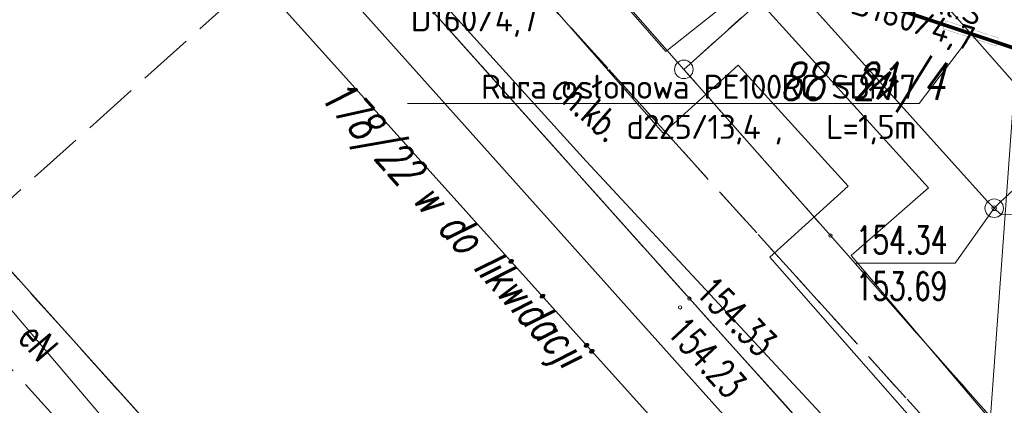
# Model space of a CAD drawing. Header units: feet. Extents: x 7588777 to 15179262, y 5780086 to 11560165.
# Tile 6 of 32: x 7589430 to 7589457, y 5780178 to 5780189. Entities that reach past the tile are written whole.
import ezdxf
from ezdxf import colors
from ezdxf.entities.mleader import LeaderData, LeaderLine
from ezdxf.enums import TextEntityAlignment as Align
from ezdxf.math import Vec2, Vec3

# ---------------------------------------------------------------- set-up
doc = ezdxf.new("R2010")
doc.units = ezdxf.units.FT
doc.header["$MEASUREMENT"] = 0
for name, pattern in [('1_OTKC', [1.5, 1, -0.5]), ('1_OTKJ', [2, 1.5, -0.5]), ('1_OTKK', [0]), ('4_SUEP_A', [0]), ('4_SUGP', [0]), ('4_SUKP', [0]), ('4_SULO', [0]), ('4_SUPP_P', [2, 1.5, -0.5]), ('4_SUWP', [0]), ('EGDE', [0]), ('EGUG', [1, 0.5, -0.5])]:
    doc.linetypes.add(name, pattern=pattern)
doc.layers.get('0').update_dxf_attribs({"color": 250, "linetype": 'CONTINUOUS', "lineweight": 100})
for name, color, linetype, lineweight in [('__PROJ_IS_deszczówka', 84, 'CONTINUOUS', 18), ('ZZDeszczowa', 92, 'CONTINUOUS', 30), ('ZZSanitarna', 42, 'CONTINUOUS', 30)]:
    doc.layers.add(name, color=color, linetype=linetype, lineweight=lineweight)
for name, color, linetype, lineweight, transparency in [('Dzialki', 7, 'EGDE', 18, 0.7), ('Numery_dzialek', 7, 'CONTINUOUS', 9, 0.7), ('OTK_E_T_1', 7, 'CONTINUOUS', 0, 0.7), ('OTK_L_0', 7, '1_OTKJ', 18, 0.7), ('OTK_L_1', 7, '1_OTKK', 25, 0.7), ('OTK_L_2', 7, '1_OTKC', 18, 0.7), ('OTR_T_0', 7, 'CONTINUOUS', 18, 0.7), ('P_SUWP_L_0', 5, '4_SUPP_P', 18, 0.7), ('Punkty', 7, 'CONTINUOUS', 18, 0.7), ('SUEP_E_T_0', 1, 'CONTINUOUS', 0, 0.7), ('SUEP_L_0', 1, '4_SUEP_A', 18, 0.7), ('SUER_T_0', 1, 'CONTINUOUS', 18, 0.7), ('SUGP_L_0', 52, '4_SUGP', 18, 0.7), ('SUKP_L_0', 34, '4_SUKP', 18, 0.7), ('SUL_L_1', 7, '4_SULO', 18, 0.7), ('SUP_T_0', 7, 'CONTINUOUS', 18, 0.7), ('SUWP_L_0', 5, '4_SUWP', 18, 0.7), ('Uzytki', 3, 'EGUG', 18, 0.7), ('ZUD_T_3', 5, 'CONTINUOUS', 18, 0.7)]:
    doc.layers.add(name, color=color, linetype=linetype, lineweight=lineweight, transparency=transparency)
doc.layers.add('KS_LINIE_TABELI', color=7, linetype='CONTINUOUS')
doc.styles.add('ISOCP', font='isocpeur.ttf')
doc.styles.get("Standard").update_dxf_attribs({"font": 'Simplex.SHX', "width": 0.75})

# ---------------------------------------------------------------- blocks, each defined once
blk = doc.blocks.new('GRT')
at = {"linetype": 'Continuous'}
blk.add_circle((0, 0), 0.25, dxfattribs=at)
blk = doc.blocks.new('GRO')
at = {"linetype": 'Continuous'}
blk.add_circle((0, 0), 0.045, dxfattribs=at)
blk = doc.blocks.new('1_OTRS')
at = {"linetype": 'Continuous'}
blk.add_circle((0, 0), 0.045, dxfattribs=at)
blk = doc.blocks.new('4_SUPS')
at = {"linetype": 'Continuous'}
blk.add_circle((0, 0), 0.0625, dxfattribs=at)
blk = doc.blocks.new('4_SUPK')
at = {"linetype": 'Continuous'}
blk.add_circle((0, 0), 0.25, dxfattribs=at)

msp = doc.modelspace()

# ---------------------------------------------------------------- linework, layer by layer
at = {"layer": '__PROJ_IS_deszczówka', "const_width": 0.1}
msp.add_lwpolyline([(7589451.9088, 5780189.4712), (7589457.5549, 5780187.5879)], dxfattribs=at)
at = {"layer": 'Dzialki'}
for p, q in [((7589439.87, 5780196.56), (7589448.11, 5780187.19)), ((7589448.11, 5780187.19), (7589454.14, 5780192.61)), ((7589457.37, 5780191.3), (7589456.39, 5780177.81)), ((7589448.11, 5780187.19), (7589452.07, 5780182.7)), ((7589452.07, 5780182.7), (7589456.39, 5780177.81))]:
    msp.add_line(p, q, dxfattribs=at)
at = {"layer": 'OTK_L_0', "linetype": '1_OTKJ'}
for p, q in [((7589435.66, 5780198.72), (7589458.83, 5780173.09)), ((7589438.17, 5780172.59), (7589416.66, 5780196.51)), ((7589437.33, 5780193.23), (7589448.26, 5780181)), ((7589448.26, 5780181), (7589470.95, 5780155.78))]:
    msp.add_line(p, q, dxfattribs=at)
at = {"layer": 'OTK_L_1', "linetype": '1_OTKK'}
for p, q in [((7589438.17, 5780172.59), (7589416.66, 5780196.51)), ((7589437.49, 5780193.05), (7589448.26, 5780181)), ((7589448.26, 5780181), (7589470.95, 5780155.78))]:
    msp.add_line(p, q, dxfattribs=at)
at = {"layer": 'OTK_L_2', "linetype": '1_OTKC'}
for p, q in [((7589458.83, 5780173.09), (7589435.66, 5780198.72)), ((7589438.17, 5780172.59), (7589416.66, 5780196.51)), ((7589437.33, 5780193.23), (7589448.26, 5780181)), ((7589448.26, 5780181), (7589470.95, 5780155.78))]:
    msp.add_line(p, q, dxfattribs=at)
at = {"layer": 'P_SUWP_L_0', "linetype": '4_SUPP_P'}
for p, q in [((7589440.6224, 5780193.2991), (7589428.0182, 5780181.9787)), ((7589427.6541, 5780181.6497), (7589440.0258, 5780167.9299))]:
    msp.add_line(p, q, dxfattribs=at)
at = {"layer": 'SUEP_L_0', "linetype": '4_SUEP_A'}
for p, q in [((7589456.32, 5780183.61), (7589442.18, 5780199.34)), ((7589456.67, 5780183.62), (7589460.5, 5780187.17)), ((7589437.39, 5780171.95), (7589427.43, 5780183.65)), ((7589456.49, 5780183.44), (7589456.32, 5780183.61)), ((7589456.49, 5780183.44), (7589456.67, 5780183.62)), ((7589456.49, 5780183.44), (7589456.67, 5780183.27)), ((7589456.67, 5780183.27), (7589458.6, 5780183.33))]:
    msp.add_line(p, q, dxfattribs=at)
at = {"layer": 'SUER_T_0', "linetype": 'Continuous', "lineweight": 0}
for p in [(7589456.49, 5780183.44), (7589452.7529, 5780181.96)]:
    msp.add_line(p, (7589455.44, 5780181.96), dxfattribs=at)
at = {"layer": 'SUGP_L_0', "linetype": '4_SUGP'}
msp.add_line((7589454.01, 5780190.25), (7589457.04, 5780186.82), dxfattribs=at)
at = {"layer": 'SUKP_L_0', "linetype": '4_SUKP'}
for p, q in [((7589455.27, 5780171.05), (7589429.13, 5780200.29)), ((7589445.47, 5780184.71), (7589436.43, 5780194.71)), ((7589457.3, 5780172), (7589445.47, 5780184.71))]:
    msp.add_line(p, q, dxfattribs=at)
at = {"layer": 'SUL_L_1', "linetype": '4_SULO'}
for p, q in [((7589447.62, 5780187.67), (7589440.58, 5780195.79)), ((7589442.09, 5780191.7), (7589447.55, 5780185.47)), ((7589449.81, 5780189.41), (7589447.62, 5780187.67)), ((7589454.72, 5780183.99), (7589449.81, 5780189.41)), ((7589447.55, 5780185.47), (7589449.58, 5780187.3)), ((7589449.58, 5780187.3), (7589452.55, 5780184.04)), ((7589452.55, 5780184.04), (7589450.43, 5780182.12)), ((7589452.63, 5780182.16), (7589454.72, 5780183.99)), ((7589450.43, 5780182.12), (7589457.26, 5780174.35)), ((7589457.22, 5780176.75), (7589452.63, 5780182.16))]:
    msp.add_line(p, q, dxfattribs=at)
at = {"layer": 'SUWP_L_0', "linetype": '4_SUWP'}
msp.add_line((7589436.65, 5780189.57), (7589448.5, 5780176.38), dxfattribs=at)
at = {"layer": 'Uzytki'}
for p, q in [((7589454.14, 5780192.61), (7589448.11, 5780187.19)), ((7589448.11, 5780187.19), (7589452.07, 5780182.7)), ((7589452.07, 5780182.7), (7589456.39, 5780177.81))]:
    msp.add_line(p, q, dxfattribs=at)
at = {"layer": 'ZZDeszczowa', "color": 7, "linetype": 'Continuous', "const_width": 0.005}
for points in [[(7589455.1808, 5780188.502), (7589455.1122, 5780188.2877)], [(7589455.1808, 5780188.502), (7589456.6074, 5780188.0384)], [(7589455.1122, 5780188.2877), (7589456.5387, 5780187.8241)], [(7589456.6074, 5780188.0384), (7589456.5387, 5780187.8241)]]:
    msp.add_lwpolyline(points, dxfattribs=at)

# ---------------------------------------------------------------- block references
at = {"layer": 'OTR_T_0', "rotation": 1.010011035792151}
for p in [(7589448.26, 5780181), (7589448.01, 5780180.76)]:
    msp.add_blockref('1_OTRS', p, dxfattribs=at)
at = {"layer": 'Punkty'}
for name, p in [('GRT', (7589448.11, 5780187.19)), ('GRO', (7589452.07, 5780182.7))]:
    msp.add_blockref(name, p, dxfattribs=at)
at = {"layer": 'SUER_T_0', "rotation": 221.1000026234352}
msp.add_blockref('4_SUPS', (7589456.49, 5780183.44), dxfattribs=at)
at = {"layer": 'SUP_T_0'}
msp.add_blockref('4_SUPK', (7589456.49, 5780183.44), dxfattribs=at)

# ---------------------------------------------------------------- texts
at = {"layer": '__PROJ_IS_deszczówka', "insert": (7589452.9767, 5780190.0116), "char_height": 0.65, "attachment_point": 1, "rotation": 342.3988, "line_spacing_factor": 0.65, "style": 'ISOCP'}
msp.add_mtext('\\A1;PVC kl.S \\PD160/4,7{\\H1.58333x; }', dxfattribs=at)
at = {"layer": 'Numery_dzialek', "oblique": 15, "width": 0.7}
msp.add_text('88-21/4', height=1, dxfattribs=at).set_placement((7589450.7, 5780187.37), align=Align.TOP_LEFT)
at = {"layer": 'OTK_E_T_1', "lineweight": 9, "width": 0.7}
msp.add_text('ch.kb.', height=0.75, rotation=318.74, dxfattribs=at).set_placement((7589444.48, 5780186.57))
at = {"layer": 'OTR_T_0', "lineweight": 9, "width": 0.7}
msp.add_text('154.33', height=0.75, rotation=315.01, dxfattribs=at).set_placement((7589448.39, 5780181.13))
msp.add_text('154.23', height=0.75, rotation=312.68, dxfattribs=at).set_placement((7589448.17, 5780180.58), align=Align.TOP_LEFT)
at = {"layer": 'SUEP_E_T_0', "lineweight": 9, "width": 0.7}
for rotation, p in [(311.95, (7589453.37, 5780186.9)), (310.41, (7589430.68, 5780179.83))]:
    msp.add_text('eN', height=0.75, rotation=rotation, dxfattribs=at).set_placement(p, align=Align.MIDDLE)
at = {"layer": 'SUER_T_0', "lineweight": 9, "width": 0.7}
for s, p in [('154.34', (7589452.7529, 5780182.96)), ('153.69', (7589452.7529, 5780181.71))]:
    msp.add_text(s, height=0.75, dxfattribs=at).set_placement(p, align=Align.TOP_LEFT)
at = {"layer": 'ZUD_T_3', "oblique": 15, "width": 0.7}
msp.add_text('178/22 w do likwidacji', height=0.9, rotation=311.93678, dxfattribs=at).set_placement((7589438.9168, 5780187.0469), align=Align.TOP_LEFT)

# ---------------------------------------------------------------- leaders
at = {"layer": 'KS_LINIE_TABELI', "color": 7, "linetype": 'Continuous'}
ml = msp.add_multileader_mtext('Standard', dxfattribs=at)
ml.set_content('{\\T0.95;Rura osłonowa PE100RC SDR17\\P d315/13,4 ,   L=1,5m}', color=7, style='ISOCP')
ml.set_leader_properties(lineweight=18)
ml.build(insert=Vec2(0, 0))
ml.multileader.update_dxf_attribs({"text_left_attachment_type": 6, "text_right_attachment_type": 6, "dogleg_length": 0.01, "arrow_head_size": 0.18})
ctx = ml.context
ctx.base_point, ctx.char_height, ctx.arrow_head_size, ctx.landing_gap_size, ctx.plane_origin = Vec3(7589457.4546, 5780192.7267), 0.65, 0.18, 0.09, Vec3(7589447.0555, 5780192.6348)
ctx.left_attachment, ctx.right_attachment = 6, 6
notes = []
notes.append((ctx, [(1, (1, 1, 0), (7589457.4446, 5780192.7267), (1, 0), 0.01, [(0, [(7589453.9841, 5780190.7723)], 0, [])])]))
ctx.mtext.insert, ctx.mtext.flow_direction = Vec3(7589457.5446, 5780193.5067), 5
ml = msp.add_multileader_mtext('Standard', dxfattribs=at)
ml.set_content('{\\T0.95;Rura osłonowa PE100RC SDR17\\P d225/13,4 ,   L=1,5m}', color=7, style='ISOCP')
ml.set_leader_properties(lineweight=18)
ml.build(insert=Vec2(0, 0))
ml.multileader.update_dxf_attribs({"text_left_attachment_type": 6, "text_right_attachment_type": 6, "dogleg_length": 0.01, "arrow_head_size": 0.18})
ctx = ml.context
ctx.base_point, ctx.char_height, ctx.arrow_head_size, ctx.landing_gap_size, ctx.plane_origin = Vec3(7589442.8486, 5780186.2663), 0.65, 0.18, 0.09, Vec3(7589446.989, 5780184.8743)
ctx.left_attachment, ctx.right_attachment, ctx.text_align_type = 6, 6, 2
notes.append((ctx, [(0, (1, 1, 0), (7589454.4638, 5780186.2663), (-1, 0), 0.01, [(0, [(7589455.8255, 5780188.0559)], 0, [])])]))
ctx.mtext.insert, ctx.mtext.alignment, ctx.mtext.flow_direction = Vec3(7589454.3638, 5780187.0463), 3, 5
at = {"layer": 'ZZSanitarna', "lineweight": 18}
ml = msp.add_multileader_mtext('Standard', dxfattribs=at)
ml.set_content('\\A1;\\pxsm1;PVC kl.S\\PD160/4,7', color=256, style='ISOCP')
ml.set_leader_properties()
ml.build(insert=Vec2(0, 0))
ml.multileader.update_dxf_attribs({"text_right_attachment_type": 6, "dogleg_length": 0.36, "arrow_head_size": 0.18})
ctx = ml.context
ctx.base_point, ctx.char_height, ctx.arrow_head_size, ctx.landing_gap_size, ctx.plane_origin = Vec3(7589440.7978, 5780189.5606), 0.65, 0.18, 0.09, Vec3(7589445.8982, 5780202.4223)
ctx.right_attachment, ctx.text_align_type = 6, 2
notes.append((ctx, [(1, (1, 1, 0), (7589444.6203, 5780189.1706), (-1, 0), 0.36, [(3, [(7589446.4369, 5780195.8084)], 0, [])])]))
ctx.mtext.insert, ctx.mtext.alignment, ctx.mtext.line_spacing_factor, ctx.mtext.flow_direction = Vec3(7589444.1703, 5780189.9506), 3, 0.6, 5
for ctx, leaders in notes:
    for number, flags, end, landing, length, lines in leaders:
        leader = LeaderData()
        leader.index, (leader.has_last_leader_line, leader.has_dogleg_vector, leader.attachment_direction) = number, flags
        leader.last_leader_point, leader.dogleg_vector, leader.dogleg_length = Vec3(end), Vec3(landing), length
        for number, points, colour, breaks in lines:
            line = LeaderLine()
            line.index, line.vertices, line.color, line.breaks = number, Vec3.list(points), colors.encode_raw_color(colour), breaks
            leader.lines.append(line)
        ctx.leaders.append(leader)

doc.saveas('drawing.dxf')
